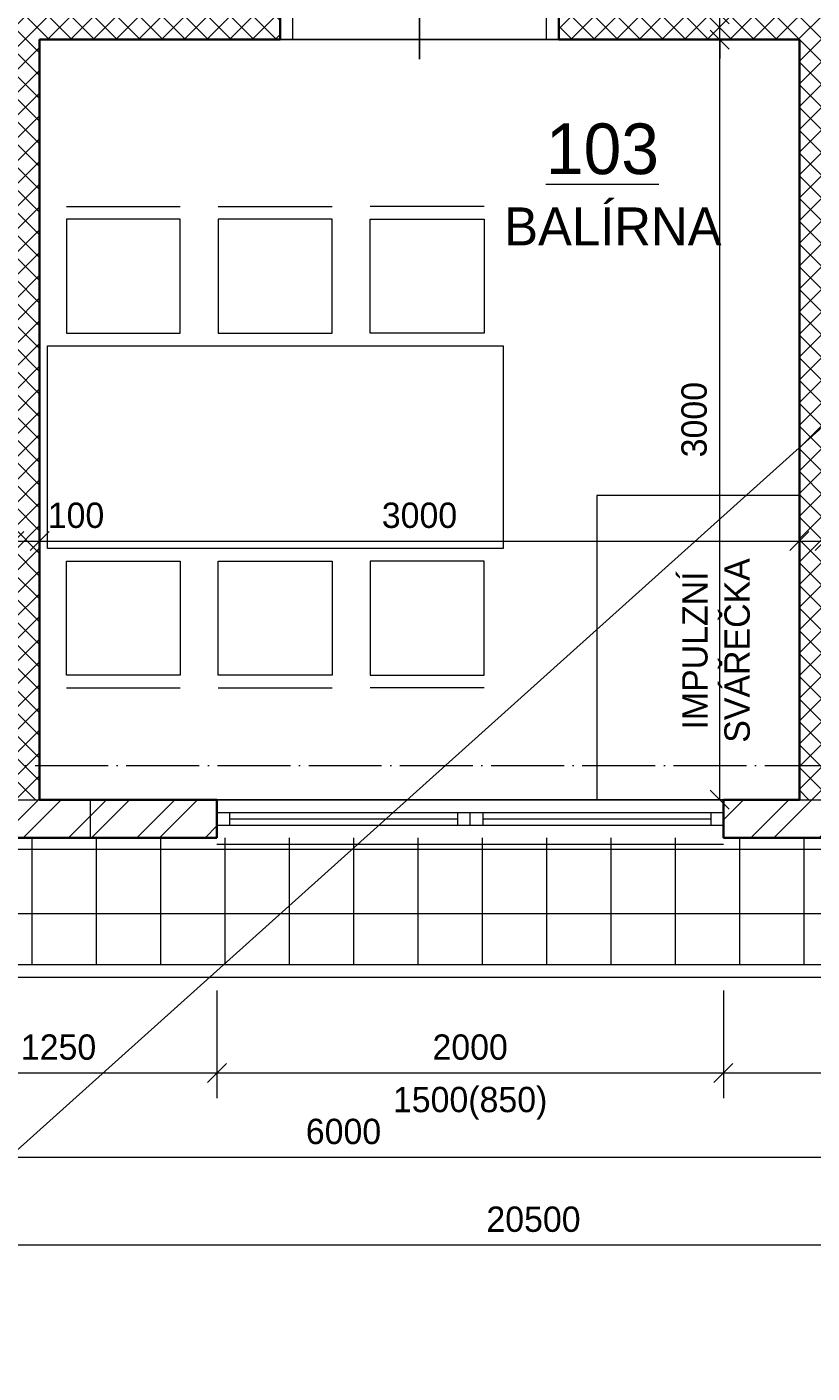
# Model space of a CAD drawing. Header units: millimetres. Extents: x -291499 to 405099, y -171163 to 417446.
# Tile 9 of 256: x -261955 to -258855, y 37854 to 43167. Entities that reach past the tile are written whole.
import ezdxf
from ezdxf.enums import TextEntityAlignment as Align

# ---------------------------------------------------------------- set-up
doc = ezdxf.new("R2010")
doc.units = ezdxf.units.MM
doc.header["$LTSCALE"] = 12
doc.header["$PDMODE"] = 35
doc.header["$PDSIZE"] = -4
doc.linetypes.add('ACAD_ISO04W100', pattern=[30, 24, -3, 0, -3])
doc.linetypes.add('ACAD_ISO10W100', pattern=[18, 12, -3, 0, -3])
for name, color, linetype, lineweight in [('koty', 6, 'Continuous', 9), ('NS_tenka', 10, 'Continuous', 9), ('NS_tlusta', 10, 'Continuous', 15), ('NS_velmi_tlusta', 10, 'Continuous', 35), ('srafy', 6, 'Continuous', 9), ('tenka', 6, 'Continuous', 9), ('text', 6, 'Continuous', 9), ('tlusta', 7, 'Continuous', 15)]:
    doc.layers.add(name, color=color, linetype=linetype, lineweight=lineweight)
doc.layers.add('netisk', color=30, linetype='Continuous', plot=False)
doc.layers.add('popisky', color=6, linetype='Continuous')
doc.layers.add('zarizovaci predmety', color=10, linetype='Continuous', lineweight=9, transparency=0.3)
doc.styles.add('laplan', font='txt', dxfattribs={"height": 2})
doc.styles.add('laplan bold', font='txt', dxfattribs={"height": 2})
doc.styles.add('laplan N', font='txt')
doc.dimstyles.new('laplan', dxfattribs={"dimscale": 0, "dimtxt": 2, "dimasz": 1.5, "dimexe": 2, "dimexo": 0, "dimgap": 1, "dimtad": 1, "dimdec": 0, "dimrnd": 5, "dimzin": 1, "dimtxsty": 'laplan', "dimblk": 'OBLIQUE', "dimcen": 2, "dimclrd": 256, "dimclre": 256, "dimclrt": 256, "dimadec": 0, "dimazin": 0, "dimtfac": 1, "dimtdec": 0, "dimtmove": 1, "dimatfit": 2, "dimfxl": 6.5, "dimfxlon": 1, "dimtfill": 1, "dimlwd": 13, "dimlwe": -1, "dimarcsym": 0})
pattern_1 = [(45, (-143959.65, 10701.15), (-134.70384, 134.70384), []), (45, (-143869.85, 10701.15), (-134.70384, 134.70384), [])]
pattern_2 = [(45, (-143959.65, 10701.145), (-44.90128, 44.90128), []), (135, (-143959.65, 10701.145), (-44.90128, -44.90128), [])]

# ---------------------------------------------------------------- blocks, each defined once
blk = doc.blocks.new('_OBLIQUE')
at = {"color": 0, "linetype": 'ByBlock'}
blk.add_line((-0.5, -0.5), (0.5, 0.5), dxfattribs=at)
blk = doc.blocks.new('*D75')
at = {"layer": 'Defpoints', "color": 0, "transparency": 16777216}
for p in [(-262455, 39967.1), (-261205, 39967.1), (-261205, 39039)]:
    blk.add_point(p, dxfattribs=at)
at = {"layer": 'koty', "transparency": 16777216}
for p, q in [((-262455, 39364), (-262455, 38939)), ((-261205, 39364), (-261205, 38939))]:
    blk.add_line(p, q, dxfattribs=at)
at = {"layer": 'koty', "lineweight": 13, "transparency": 16777216}
blk.add_line((-262455, 39039), (-261205, 39039), dxfattribs=at)
at = {"layer": 'koty', "lineweight": 13, "transparency": 16777216, "xscale": 75, "yscale": 75, "zscale": 75, "rotation": 180}
blk.add_blockref('_OBLIQUE', (-262455, 39039), dxfattribs=at)
at = {"layer": 'koty', "lineweight": 13, "transparency": 16777216, "xscale": 75, "yscale": 75, "zscale": 75}
blk.add_blockref('_OBLIQUE', (-261205, 39039), dxfattribs=at)
at = {"layer": 'koty', "transparency": 16777216, "insert": (-261830, 39140), "char_height": 100, "attachment_point": 5, "style": 'laplan', "bg_fill": 3, "box_fill_scale": 1.1, "bg_fill_color": 256, "bg_fill_true_color": 13158600, "bg_fill_transparency": 0}
blk.add_mtext('1250', dxfattribs=at)
blk = doc.blocks.new('*D76')
at = {"layer": 'Defpoints', "color": 0, "transparency": 16777216}
for p in [(-259205, 39967.1), (-256205, 39967.1), (-256205, 39039)]:
    blk.add_point(p, dxfattribs=at)
at = {"layer": 'koty', "transparency": 16777216}
for p, q in [((-259205, 39364), (-259205, 38939)), ((-256205, 39364), (-256205, 38939))]:
    blk.add_line(p, q, dxfattribs=at)
at = {"layer": 'koty', "lineweight": 13, "transparency": 16777216}
blk.add_line((-259205, 39039), (-256205, 39039), dxfattribs=at)
at = {"layer": 'koty', "lineweight": 13, "transparency": 16777216, "xscale": 75, "yscale": 75, "zscale": 75, "rotation": 180}
blk.add_blockref('_OBLIQUE', (-259205, 39039), dxfattribs=at)
at = {"layer": 'koty', "lineweight": 13, "transparency": 16777216, "xscale": 75, "yscale": 75, "zscale": 75}
blk.add_blockref('_OBLIQUE', (-256205, 39039), dxfattribs=at)
at = {"layer": 'koty', "transparency": 16777216, "insert": (-257705, 39140), "char_height": 100, "attachment_point": 5, "style": 'laplan', "bg_fill": 3, "box_fill_scale": 1.1, "bg_fill_color": 256, "bg_fill_true_color": 13158600, "bg_fill_transparency": 0}
blk.add_mtext('3000', dxfattribs=at)
blk = doc.blocks.new('*D83')
at = {"layer": 'Defpoints', "color": 0, "transparency": 16777216}
for p in [(-263705, 38706.1), (-257705, 38706.1), (-257705, 38706.1)]:
    blk.add_point(p, dxfattribs=at)
at = {"layer": 'koty', "transparency": 16777216}
for p, q in [((-263705, 38706.1), (-263705, 38806.1)), ((-257705, 38706.1), (-257705, 38806.1))]:
    blk.add_line(p, q, dxfattribs=at)
at = {"layer": 'koty', "lineweight": 13, "transparency": 16777216}
blk.add_line((-263705, 38706.1), (-257705, 38706.1), dxfattribs=at)
at = {"layer": 'koty', "lineweight": 13, "transparency": 16777216, "xscale": 75, "yscale": 75, "zscale": 75, "rotation": 180}
blk.add_blockref('_OBLIQUE', (-263705, 38706.1), dxfattribs=at)
at = {"layer": 'koty', "lineweight": 13, "transparency": 16777216, "xscale": 75, "yscale": 75, "zscale": 75}
blk.add_blockref('_OBLIQUE', (-257705, 38706.1), dxfattribs=at)
at = {"layer": 'koty', "transparency": 16777216, "insert": (-260705, 38807.1), "char_height": 100, "attachment_point": 5, "style": 'laplan', "bg_fill": 3, "box_fill_scale": 1.1, "bg_fill_color": 256, "bg_fill_true_color": 13158600, "bg_fill_transparency": 0}
blk.add_mtext('6000', dxfattribs=at)
blk = doc.blocks.new('*D84')
at = {"layer": 'Defpoints', "color": 0, "transparency": 16777216}
for p in [(-249705, 40035.8), (-270204.8, 39467.1), (-249705, 38359.7)]:
    blk.add_point(p, dxfattribs=at)
at = {"layer": 'koty', "transparency": 16777216}
for p, q in [((-270204.8, 38684.7), (-270204.8, 38259.7)), ((-249705, 38684.7), (-249705, 38259.7))]:
    blk.add_line(p, q, dxfattribs=at)
at = {"layer": 'koty', "lineweight": 13, "transparency": 16777216}
blk.add_line((-270204.8, 38359.7), (-249705, 38359.7), dxfattribs=at)
at = {"layer": 'koty', "lineweight": 13, "transparency": 16777216, "xscale": 75, "yscale": 75, "zscale": 75, "rotation": 180}
blk.add_blockref('_OBLIQUE', (-270204.8, 38359.7), dxfattribs=at)
at = {"layer": 'koty', "lineweight": 13, "transparency": 16777216, "xscale": 75, "yscale": 75, "zscale": 75}
blk.add_blockref('_OBLIQUE', (-249705, 38359.7), dxfattribs=at)
at = {"layer": 'koty', "transparency": 16777216, "insert": (-259954.9, 38460.7), "char_height": 100, "attachment_point": 5, "style": 'laplan', "bg_fill": 3, "box_fill_scale": 1.1, "bg_fill_color": 256, "bg_fill_true_color": 13158600, "bg_fill_transparency": 0}
blk.add_mtext('20500', dxfattribs=at)
blk = doc.blocks.new('A$C58849bc7')
at = {"layer": 'NS_tlusta'}
for p, q in [((0, 150), (1000, 150)), ((0, 100), (1000, 100)), ((50, 100), (50, 50)), ((50, 75), (950, 75)), ((950, 100), (950, 50)), ((0, 50), (1000, 50)), ((0, -25), (1000, -25))]:
    blk.add_line(p, q, dxfattribs=at)
blk = doc.blocks.new('*D91')
at = {"layer": 'Defpoints', "color": 0, "transparency": 16777216}
for p in [(-261205, 39967.1), (-259205, 39967.1), (-259205, 39039)]:
    blk.add_point(p, dxfattribs=at)
at = {"layer": 'koty', "transparency": 16777216}
for p, q in [((-261205, 39364), (-261205, 38939)), ((-259205, 39364), (-259205, 38939))]:
    blk.add_line(p, q, dxfattribs=at)
at = {"layer": 'koty', "lineweight": 13, "transparency": 16777216}
blk.add_line((-261205, 39039), (-259205, 39039), dxfattribs=at)
at = {"layer": 'koty', "lineweight": 13, "transparency": 16777216, "xscale": 75, "yscale": 75, "zscale": 75, "rotation": 180}
blk.add_blockref('_OBLIQUE', (-261205, 39039), dxfattribs=at)
at = {"layer": 'koty', "lineweight": 13, "transparency": 16777216, "xscale": 75, "yscale": 75, "zscale": 75}
blk.add_blockref('_OBLIQUE', (-259205, 39039), dxfattribs=at)
at = {"layer": 'koty', "transparency": 16777216, "char_height": 100, "attachment_point": 5, "style": 'laplan', "bg_fill": 3, "box_fill_scale": 1.1, "bg_fill_color": 256, "bg_fill_true_color": 13158600, "bg_fill_transparency": 0}
for s, insert in [('2000', (-260205, 39140)), ('1500(850)', (-260205, 38918.7))]:
    blk.add_mtext(s, dxfattribs=dict(at, insert=insert))
blk = doc.blocks.new('*U1808')
at = {"layer": 'NS_tlusta', "linetype": 'ByBlock'}
for p, q in [((-500, 100), (-500, 1100)), ((-550, 100), (-500, 100)), ((-500, 0), (-500, 100)), ((500, 100), (500, 0)), ((500, 100), (550, 100)), ((500, 0), (550, 0)), ((-550, 0), (-500, 0))]:
    blk.add_line(p, q, dxfattribs=at)
at = {"layer": 'NS_tlusta', "linetype": 'ACAD_ISO10W100'}
for p, q in [((-500, 100), (500, 100)), ((-500, 0), (500, 0))]:
    blk.add_line(p, q, dxfattribs=at)
at = {"layer": 'NS_tlusta', "linetype": 'ByBlock'}
blk.add_arc((-500, 100), 1000, 0, 90, dxfattribs=at)
at = {"layer": 'popisky'}
blk.add_line((0, -77.5), (0, 1071.4), dxfattribs=at)
at = {"layer": 'popisky', "style": 'laplan N', "flags": 8}
blk.add_attdef('VYSKA', text='', height=100, rotation=90, dxfattribs=at).set_placement((34.8, 489.9), align=Align.TOP_CENTER)
blk.add_attdef('SIRKA', text='', height=100, rotation=90, dxfattribs=at).set_placement((13, 497.9), align=Align.BOTTOM_CENTER)
blk = doc.blocks.new('*D176')
at = {"layer": 'Defpoints', "color": 0, "transparency": 16777216}
for p in [(-262005, 42913.6), (-261905, 42913.6), (-261905, 41138)]:
    blk.add_point(p, dxfattribs=at)
at = {"layer": 'koty', "transparency": 16777216}
for p, q in [((-262005, 41463), (-262005, 41038)), ((-261905, 41463), (-261905, 41038))]:
    blk.add_line(p, q, dxfattribs=at)
at = {"layer": 'koty', "lineweight": 13, "transparency": 16777216}
blk.add_line((-262005, 41138), (-261905, 41138), dxfattribs=at)
at = {"layer": 'koty', "lineweight": 13, "transparency": 16777216, "xscale": 75, "yscale": 75, "zscale": 75, "rotation": 180}
blk.add_blockref('_OBLIQUE', (-262005, 41138), dxfattribs=at)
at = {"layer": 'koty', "transparency": 16777216, "insert": (-261761.1, 41239), "char_height": 100, "attachment_point": 5, "style": 'laplan', "bg_fill": 3, "box_fill_scale": 1.1, "bg_fill_color": 256, "bg_fill_true_color": 13158600, "bg_fill_transparency": 0}
blk.add_mtext('100', dxfattribs=at)
at = {"layer": 'koty', "lineweight": 13, "transparency": 16777216, "xscale": 75, "yscale": 75, "zscale": 75}
blk.add_blockref('_OBLIQUE', (-261905, 41138), dxfattribs=at)
blk = doc.blocks.new('*D177')
at = {"layer": 'Defpoints', "color": 0, "transparency": 16777216}
for p in [(-261905, 42913.6), (-258905, 42913.6), (-258905, 41138)]:
    blk.add_point(p, dxfattribs=at)
at = {"layer": 'koty', "transparency": 16777216}
for p, q in [((-261905, 41463), (-261905, 41038)), ((-258905, 41463), (-258905, 41038))]:
    blk.add_line(p, q, dxfattribs=at)
at = {"layer": 'koty', "lineweight": 13, "transparency": 16777216}
blk.add_line((-261905, 41138), (-258905, 41138), dxfattribs=at)
at = {"layer": 'koty', "lineweight": 13, "transparency": 16777216, "xscale": 75, "yscale": 75, "zscale": 75, "rotation": 180}
blk.add_blockref('_OBLIQUE', (-261905, 41138), dxfattribs=at)
at = {"layer": 'koty', "lineweight": 13, "transparency": 16777216, "xscale": 75, "yscale": 75, "zscale": 75}
blk.add_blockref('_OBLIQUE', (-258905, 41138), dxfattribs=at)
at = {"layer": 'koty', "transparency": 16777216, "insert": (-260405, 41239), "char_height": 100, "attachment_point": 5, "style": 'laplan', "bg_fill": 3, "box_fill_scale": 1.1, "bg_fill_color": 256, "bg_fill_true_color": 13158600, "bg_fill_transparency": 0}
blk.add_mtext('3000', dxfattribs=at)
blk = doc.blocks.new('*D178')
at = {"layer": 'Defpoints', "color": 0, "transparency": 16777216}
for p in [(-258905, 42913.6), (-258805, 42064.6), (-258805, 41138)]:
    blk.add_point(p, dxfattribs=at)
at = {"layer": 'koty', "transparency": 16777216}
for p, q in [((-258905, 41463), (-258905, 41038)), ((-258805, 41463), (-258805, 41038))]:
    blk.add_line(p, q, dxfattribs=at)
at = {"layer": 'koty', "lineweight": 13, "transparency": 16777216}
blk.add_line((-258905, 41138), (-258805, 41138), dxfattribs=at)
at = {"layer": 'koty', "lineweight": 13, "transparency": 16777216, "xscale": 75, "yscale": 75, "zscale": 75, "rotation": 180}
blk.add_blockref('_OBLIQUE', (-258905, 41138), dxfattribs=at)
at = {"layer": 'koty', "transparency": 16777216, "insert": (-258662.2, 41239), "char_height": 100, "attachment_point": 5, "style": 'laplan', "bg_fill": 3, "box_fill_scale": 1.1, "bg_fill_color": 256, "bg_fill_true_color": 13158600, "bg_fill_transparency": 0}
blk.add_mtext('100', dxfattribs=at)
at = {"layer": 'koty', "lineweight": 13, "transparency": 16777216, "xscale": 75, "yscale": 75, "zscale": 75}
blk.add_blockref('_OBLIQUE', (-258805, 41138), dxfattribs=at)
blk = doc.blocks.new('*D210')
at = {"layer": 'Defpoints', "color": 0, "transparency": 16777216}
for p in [(-259219.3, 43117.1), (-258905, 43117.1), (-258905, 40117.1)]:
    blk.add_point(p, dxfattribs=at)
at = {"layer": 'koty', "transparency": 16777216}
for p, q in [((-258905, 43117.1), (-259319.3, 43117.1)), ((-258905, 40117.1), (-259319.3, 40117.1))]:
    blk.add_line(p, q, dxfattribs=at)
at = {"layer": 'koty', "lineweight": 13, "transparency": 16777216}
blk.add_line((-259219.3, 40117.1), (-259219.3, 43117.1), dxfattribs=at)
at = {"layer": 'koty', "lineweight": 13, "transparency": 16777216, "xscale": 75, "yscale": 75, "zscale": 75}
for p, rotation in [((-259219.3, 43117.1), 90), ((-259219.3, 40117.1), 270)]:
    blk.add_blockref('_OBLIQUE', p, dxfattribs=dict(at, rotation=rotation))
at = {"layer": 'koty', "transparency": 16777216, "insert": (-259320.3, 41617.1), "char_height": 100, "attachment_point": 5, "rotation": 90, "style": 'laplan', "bg_fill": 3, "box_fill_scale": 1.1, "bg_fill_color": 256, "bg_fill_true_color": 13158600, "bg_fill_transparency": 0}
blk.add_mtext('3000', dxfattribs=at)
blk = doc.blocks.new('*D211')
at = {"layer": 'Defpoints', "color": 0, "transparency": 16777216}
for p in [(-259219.3, 43217.1), (-258905, 43217.1), (-258905, 43117.1)]:
    blk.add_point(p, dxfattribs=at)
at = {"layer": 'koty', "lineweight": 13, "transparency": 16777216}
for p, q in [((-259219.3, 43217.1), (-259219.3, 43292.1)), ((-259219.3, 43117.1), (-259219.3, 43217.1)), ((-259219.3, 43117.1), (-259219.3, 43042.1))]:
    blk.add_line(p, q, dxfattribs=at)
at = {"layer": 'koty', "transparency": 16777216}
for p, q in [((-258905, 43217.1), (-259319.3, 43217.1)), ((-258905, 43117.1), (-259319.3, 43117.1))]:
    blk.add_line(p, q, dxfattribs=at)
at = {"layer": 'koty', "lineweight": 13, "transparency": 16777216, "xscale": 75, "yscale": 75, "zscale": 75, "rotation": 90}
blk.add_blockref('_OBLIQUE', (-259219.3, 43117.1), dxfattribs=at)
at = {"layer": 'koty', "transparency": 16777216, "insert": (-259320.3, 43365.3), "char_height": 100, "attachment_point": 5, "rotation": 90, "style": 'laplan', "bg_fill": 3, "box_fill_scale": 1.1, "bg_fill_color": 256, "bg_fill_true_color": 13158600, "bg_fill_transparency": 0}
blk.add_mtext('100', dxfattribs=at)
at = {"layer": 'koty', "lineweight": 13, "transparency": 16777216, "xscale": 75, "yscale": 75, "zscale": 75, "rotation": 270}
blk.add_blockref('_OBLIQUE', (-259219.3, 43217.1), dxfattribs=at)
blk = doc.blocks.new('A$Cfb272015')
at = {"layer": 'zarizovaci predmety'}
for p, q in [((0, 1725), (0, 1275)), ((1900, 1725), (1900, 1275)), ((0, 675), (0, 1125)), ((1900, 675), (1900, 1125)), ((0, 75), (0, 525)), ((1900, 75), (1900, 525))]:
    blk.add_line(p, q, dxfattribs=at)
for points in [[(550, 1800), (1350, 1800), (1350, 0), (550, 0)], [(50, 1725), (500, 1725), (500, 1275), (50, 1275)], [(1850, 1725), (1400, 1725), (1400, 1275), (1850, 1275)], [(50, 675), (500, 675), (500, 1125), (50, 1125)], [(1850, 675), (1400, 675), (1400, 1125), (1850, 1125)], [(50, 75), (500, 75), (500, 525), (50, 525)], [(1850, 75), (1400, 75), (1400, 525), (1850, 525)]]:
    blk.add_lwpolyline(points, close=True, dxfattribs=at)

msp = doc.modelspace()

# ---------------------------------------------------------------- hatches: boundary and pattern name
at = {"layer": 'koty', "transparency": 33554534}
h = msp.add_hatch(dxfattribs=at)
h.set_pattern_fill('ANSI37', color=1, scale=80, angle=45)
h.set_pattern_definition([(90, (-259902.71, 32556.28), (-254, 0), []), (180, (-259902.71, 32556.28), (-3e-14, -254), [])])
h.paths.add_polyline_path([(-249705, 39967.1), (-270205, 39967.1), (-270204.8, 39467.1), (-249143.4, 39467.1), (-249143.4, 39417.1), (-248520.5, 39417.1), (-248471.1, 42712.1), (-250955, 42712.1), (-250955, 50233.9), (-248359.6, 50141.2), (-248352.1, 50641.3), (-251455, 50752.1), (-251455, 42217.1), (-249705, 42217.1)])
at = {"layer": 'srafy', "transparency": 33554610}
h = msp.add_hatch(dxfattribs=at)
h.set_pattern_fill('ANSI37', color=1, scale=20)
h.set_pattern_definition(pattern_2)
h.paths.add_polyline_path([(-258805, 40252.1), (-258905, 40252.1), (-258905, 40117.1), (-258805, 40117.1)])
h.paths.add_polyline_path([(-258805, 50252.1), (-258905, 50252.1), (-258905, 43217.1), (-259855, 43217.1), (-259855, 43117.1), (-258905, 43117.1), (-258905, 40252.1), (-258805, 40252.1)])
h.paths.add_polyline_path([(-258805, 51014.7), (-258905, 51018.3), (-258905, 50252.1), (-258805, 50252.1)])
h = msp.add_hatch(dxfattribs=at)
h.set_pattern_fill('ANSI37', color=1, scale=20)
h.set_pattern_definition(pattern_2)
h.paths.add_polyline_path([(-261905, 43117.1), (-260955, 43117.1), (-260955, 43217.1), (-263305, 43217.1), (-263305, 43117.1), (-262973.1, 43117.1), (-262005, 43117.1), (-262005, 42817.1), (-262005, 42517.1), (-262005, 42217.1), (-262004.3, 42217.1), (-262004.3, 41917.1), (-262004.9, 40252.1), (-261905, 40252.1)])
h.paths.add_polyline_path([(-261905, 40252.1), (-262005, 40252.1), (-262005, 40117.1), (-261905, 40117.1)])

# ---------------------------------------------------------------- linework, layer by layer
at = {"layer": 'NS_tenka'}
msp.add_line((-261705, 40117.1), (-261705, 39967.1), dxfattribs=at)
at = {"layer": 'NS_tenka', "color": 1}
for p, q in [((-269647.2, 39467.1), (-249143.4, 39467.1)), ((-269647.2, 39417.1), (-248520.5, 39417.1))]:
    msp.add_line(p, q, dxfattribs=at)
at = {"layer": 'NS_tlusta'}
for p, q in [((-262005, 40117.1), (-261905, 40117.1)), ((-258905, 40117.1), (-258805, 40117.1))]:
    msp.add_line(p, q, dxfattribs=at)
at = {"layer": 'NS_velmi_tlusta', "color": 1}
for p, q in [((-260955, 43117.1), (-260955, 43217.1)), ((-259855, 43117.1), (-259855, 43217.1)), ((-261905, 40117.1), (-261205, 40117.1)), ((-259205, 40117.1), (-258905, 40117.1)), ((-262455, 39967.1), (-261205, 39967.1))]:
    msp.add_line(p, q, dxfattribs=at)
for points in [[(-261905, 43117.1), (-261905, 40117.1)], [(-261905, 43117.1), (-260955, 43117.1)], [(-259855, 43117.1), (-258905, 43117.1)], [(-258905, 43117.1), (-258905, 40117.1)]]:
    msp.add_lwpolyline(points, dxfattribs=at)
at = {"layer": 'tlusta', "linetype": 'ACAD_ISO04W100'}
msp.add_line((-270205, 40252.1), (-247973.4, 40252.1), dxfattribs=at)
at = {"layer": 'zarizovaci predmety'}
msp.add_lwpolyline([(-259705, 41317.1), (-259705, 40117.1), (-258905, 40117.1), (-258905, 41317.1)], close=True, dxfattribs=at)

# ---------------------------------------------------------------- block references
at = {"layer": 'NS_tlusta'}
for p in [(-261205, 39967.1), (-260205, 39967.1)]:
    msp.add_blockref('A$C58849bc7', p, dxfattribs=at)
at = {"layer": 'tenka'}
msp.add_blockref('*U1808', (-260405, 43117.1), dxfattribs=at).add_auto_attribs({'VYSKA': '1970', 'SIRKA': '1000'})

# ---------------------------------------------------------------- texts
at = {"layer": 'koty', "insert": (-259905.7, 42786.1), "char_height": 200, "width": 497.105, "attachment_point": 1, "style": 'laplan bold'}
msp.add_mtext('{\\L103}', dxfattribs=at)
at = {"layer": 'text', "insert": (-260070.7, 42454.7), "char_height": 150, "attachment_point": 1, "style": 'laplan N'}
msp.add_mtext_dynamic_manual_height_columns('BALÍRNA', width=5545.815, gutter_width=500, heights=[0], dxfattribs=at)
at = {"layer": 'text', "insert": (-259233.7, 40706), "char_height": 100, "attachment_point": 5, "rotation": 90, "style": 'laplan N'}
msp.add_mtext_dynamic_manual_height_columns('IMPULZNÍ\\PSVÁŘEČKA', width=2129.36, gutter_width=1000, heights=[0], dxfattribs=at)

# ---------------------------------------------------------------- dimensions: what is measured, and where the dimension line sits
at = {"layer": 'koty'}
dim = msp.add_linear_dim(base=(-257705, 38706.1), p1=(-263705, 38706.1), p2=(-257705, 38706.1), dimstyle='laplan', dxfattribs=at)
dim.commit()
dim.dimension.update_dxf_attribs({"geometry": '*D83', "text_midpoint": (-260705, 38807.1)})

# ---------------------------------------------------------------- next in the draw order: dimensions: what is measured, and where the dimension line sits
dim = msp.add_linear_dim(base=(-261905, 41138), p1=(-262005, 42913.6), p2=(-261905, 42913.6), dimstyle='laplan', dxfattribs=at)
dim.commit()
dim.dimension.update_dxf_attribs({"geometry": '*D176', "text_midpoint": (-261761.1, 41138), "dimtype": 160})
for base, p1, p2, picture, middle in [((-261205, 39039), (-262455, 39967.1), (-261205, 39967.1), '*D75', (-261830, 39140)), ((-256205, 39039), (-259205, 39967.1), (-256205, 39967.1), '*D76', (-257705, 39140))]:
    dim = msp.add_linear_dim(base=base, p1=p1, p2=p2, dimstyle='laplan', dxfattribs=at)
    dim.commit()
    dim.dimension.update_dxf_attribs({"geometry": picture, "text_midpoint": middle})

# ---------------------------------------------------------------- next in the draw order: dimensions: what is measured, and where the dimension line sits
for base, p1, p2, picture, middle in [((-258905, 41138), (-261905, 42913.6), (-258905, 42913.6), '*D177', (-260405, 41239)), ((-249705, 38359.7), (-270204.8, 39467.1), (-249705, 40035.8), '*D84', (-259954.9, 38460.7))]:
    dim = msp.add_linear_dim(base=base, p1=p1, p2=p2, dimstyle='laplan', dxfattribs=at)
    dim.commit()
    dim.dimension.update_dxf_attribs({"geometry": picture, "text_midpoint": middle})

# ---------------------------------------------------------------- next in the draw order: linework, layer by layer
at = {"layer": 'NS_tlusta'}
msp.add_line((-260205, 40017.1), (-260205, 40067.1), dxfattribs=at)
at = {"layer": 'NS_velmi_tlusta', "color": 1}
for p, q in [((-261205, 40117.1), (-261205, 39967.1)), ((-259205, 40117.1), (-259205, 39967.1)), ((-259205, 39967.1), (-256205, 39967.1))]:
    msp.add_line(p, q, dxfattribs=at)

# ---------------------------------------------------------------- next in the draw order: block references
at = {"layer": 'koty', "rotation": 270}
msp.add_blockref('A$Cfb272015', (-261874.3, 42458.3), dxfattribs=at)

# ---------------------------------------------------------------- next in the draw order: dimensions: what is measured, and where the dimension line sits
at = {"layer": 'koty'}
dim = msp.add_linear_dim(base=(-258805, 41138), p1=(-258905, 42913.6), p2=(-258805, 42064.6), dimstyle='laplan', dxfattribs=at)
dim.commit()
dim.dimension.update_dxf_attribs({"geometry": '*D178', "text_midpoint": (-258662.2, 41138), "dimtype": 160})

# ---------------------------------------------------------------- next in the draw order: dimensions: what is measured, and where the dimension line sits
dim = msp.add_linear_dim(base=(-259219.3, 43117.1), p1=(-258905, 40117.1), p2=(-258905, 43117.1), angle=90, dimstyle='laplan', dxfattribs=at)
dim.commit()
dim.dimension.update_dxf_attribs({"geometry": '*D210', "text_midpoint": (-259320.3, 41617.1)})
dim = msp.add_linear_dim(base=(-259205, 39039), p1=(-261205, 39967.1), p2=(-259205, 39967.1), text='<>\\X1500(850)', dimstyle='laplan', dxfattribs=at)
dim.commit()
dim.dimension.update_dxf_attribs({"geometry": '*D91', "text_midpoint": (-260205, 39039)})

# ---------------------------------------------------------------- next in the draw order: hatches: boundary and pattern name
at = {"layer": 'srafy', "transparency": 33554610}
h = msp.add_hatch(dxfattribs=at)
h.set_pattern_fill('ANSI32', color=1, scale=20)
h.set_pattern_definition(pattern_1)
h.paths.add_polyline_path([(-262455, 40117.1), (-262455, 39967.1), (-261205, 39967.1), (-261205, 40117.1)])
h = msp.add_hatch(dxfattribs=at)
h.set_pattern_fill('ANSI32', color=1, scale=20)
h.set_pattern_definition(pattern_1)
h.paths.add_polyline_path([(-259205, 40117.1), (-259205, 39967.1), (-256205, 39967.1), (-256205, 40117.1)])

# ---------------------------------------------------------------- next in the draw order: dimensions: what is measured, and where the dimension line sits
at = {"layer": 'koty'}
dim = msp.add_linear_dim(base=(-259219.3, 43217.1), p1=(-258905, 43117.1), p2=(-258905, 43217.1), angle=90, dimstyle='laplan', dxfattribs=at)
dim.commit()
dim.dimension.update_dxf_attribs({"geometry": '*D211', "text_midpoint": (-259219.3, 43365.3), "dimtype": 160})

# ---------------------------------------------------------------- next in the draw order: linework, layer by layer
msp.add_line((-285248.6, 17857.2), (-220245.9, 76214), dxfattribs=at)
at = {"layer": 'netisk'}
msp.add_lwpolyline([(-261905, 43117.1), (-258905, 43117.1), (-258905, 40117.1), (-261905, 40117.1)], close=True, dxfattribs=at)

doc.saveas('drawing.dxf')
